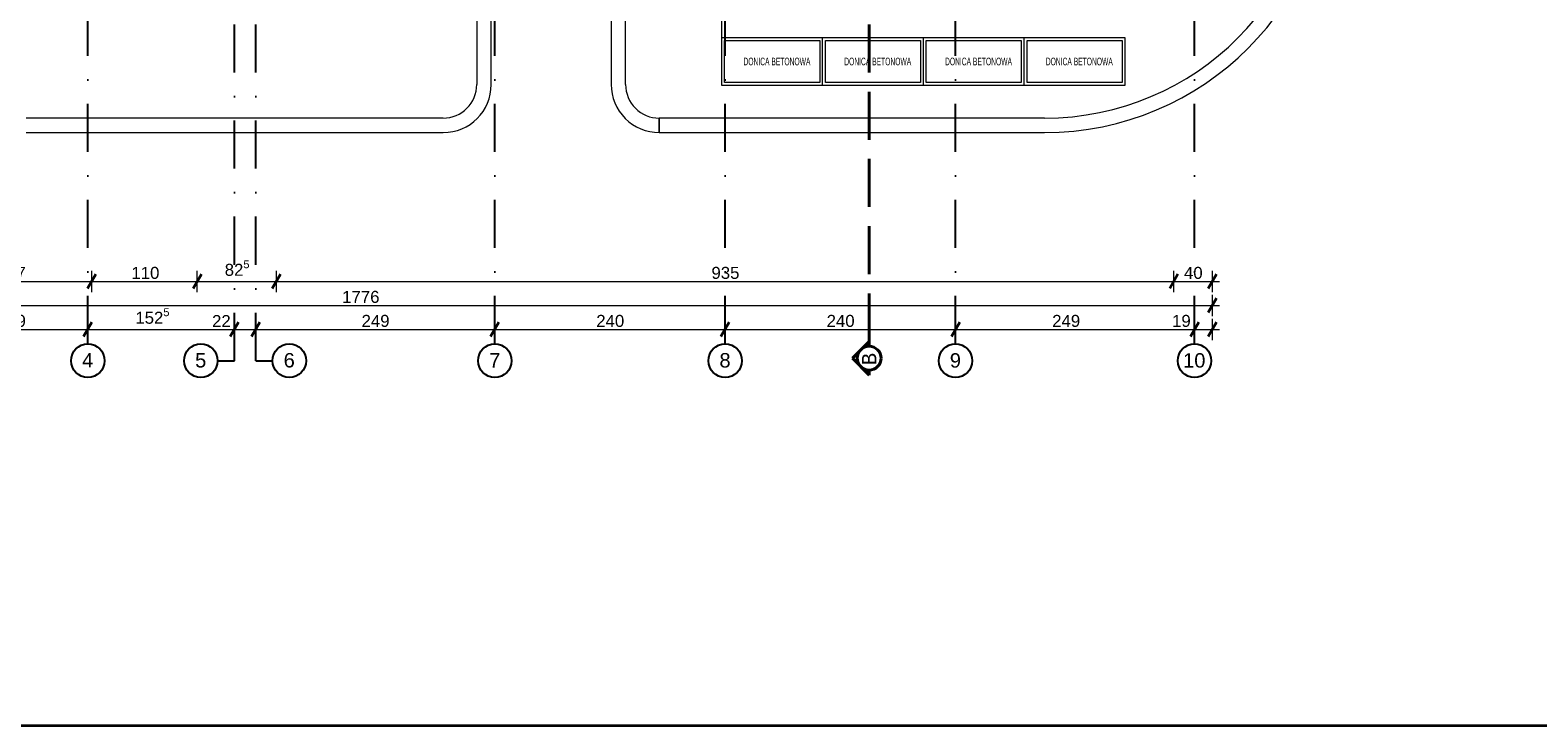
# Model space of a CAD drawing. Header units: millimetres. Extents: x 2016045 to 2079203, y -1576958 to -1542749.
# Tile 9 of 109: x 2029186 to 2044893, y -1576958 to -1569715. Entities that reach past the tile are written whole.
import ezdxf

# ---------------------------------------------------------------- set-up
doc = ezdxf.new("R2010")
doc.units = ezdxf.units.MM
doc.header["$MEASUREMENT"] = 0
for name, pattern in [('ACAD_ISO03W100', [2500, 1250, -1250]), ('OSIE', [1000, 500, -250, 0, -250]), ('Przerywana DŁUGA', [700, 500, -200]), ('Wipeout_Contour', [1000, 0, -1000])]:
    doc.linetypes.add(name, pattern=pattern)
for name, color, linetype in [('0 krawęrznik', 7, 'Continuous'), ('PRZEKROJE PARTER', 7, 'Continuous'), ('Wymiarowanie', 7, 'Continuous')]:
    doc.layers.add(name, color=color, linetype=linetype)
for name, color, linetype, lineweight, true_color in [('0 krawęrznik_Nr_pióra__12', 7, 'Continuous', 5, 0x9f9f9f), ('Linie PT_Nr_pióra__3', 7, 'Continuous', 35, 0x008200), ('MEBLE PKN_Nr_pióra__11', 7, 'Continuous', 5, 0x6d6d6d), ('MEBLE PKN_Nr_pióra__12', 7, 'Continuous', 5, 0x9f9f9f), ('OSIE_Nr_pióra__2', 7, 'Continuous', 25, 0x0322fc), ('Wymiarowanie_Nr_pióra__3', 7, 'Continuous', 35, 0x008200)]:
    doc.layers.add(name, color=color, linetype=linetype, lineweight=lineweight, true_color=true_color)
for name, color, linetype, lineweight in [('Defpoints_Nr_pióra__7', 7, 'Continuous', 13), ('PRZEKROJE PARTER_Nr_pióra__5', 7, 'Continuous', 40), ('Wymiarowanie_Nr_pióra__1', 7, 'Continuous', 0)]:
    doc.layers.add(name, color=color, linetype=linetype, lineweight=lineweight)
doc.styles.add('GENERATED_STYLE_1', font='arial.ttf')
doc.styles.add('GENERATED_STYLE_3', font='lucon.TTF')
doc.dimstyles.new('GENERATED_STYLE__1', dxfattribs={"dimtxt": 125, "dimasz": 114, "dimexe": 0.18, "dimexo": 0, "dimgap": 0.09, "dimtad": 1, "dimtih": 1, "dimtoh": 1, "dimdec": 0, "dimlfac": 0.1, "dimzin": 0, "dimdsep": 46, "dimtxsty": 'GENERATED_STYLE_1', "dimblk": 'ARROWHEAD_2', "dimblk1": 'ARROWHEAD_2', "dimblk2": 'ARROWHEAD_2', "dimcen": 0.09, "dimclrd": 7, "dimclre": 7, "dimclrt": 7, "dimadec": 4, "dimazin": 0, "dimtfac": 1, "dimtdec": 4, "dimtmove": 0, "dimatfit": 3, "dimfxl": 0, "dimtolj": 1, "dimtzin": 0, "dimarcsym": 0})

# ---------------------------------------------------------------- blocks, each defined once
blk = doc.blocks.new('Ściana_1', base_point=(2033489, -1570781))
at = {"layer": '0 krawęrznik_Nr_pióra__12', "linetype": 'Continuous'}
for radius in [500, 350]:
    blk.add_arc((2033489, -1570281), radius, 270, 0, dxfattribs=at)
blk = doc.blocks.new('Ściana_5', base_point=(2039754, -1570781))
at = {"color": 254, "linetype": 'Wipeout_Contour', "lineweight": 0, "ltscale": 10291660.83149977}
blk.add_wipeout([(2039754, -1570781), (2039754, -1570631), (2036096, -1570631), (2035739, -1570781)], dxfattribs=at).dxf.layer = '0 krawęrznik'
at = {"color": 254, "linetype": 'Wipeout_Contour', "lineweight": 0, "ltscale": 7714001.492395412}
blk.add_wipeout([(2036096, -1570631), (2035739, -1570631), (2035739, -1570781)], dxfattribs=at).dxf.layer = '0 krawęrznik'
at = {"layer": '0 krawęrznik_Nr_pióra__12', "linetype": 'Continuous', "flags": 128}
for points in [[(2039754, -1570631), (2035739, -1570631)], [(2035739, -1570631), (2035739, -1570781)], [(2035739, -1570781), (2039754, -1570781)]]:
    blk.add_lwpolyline(points, dxfattribs=at)
blk = doc.blocks.new('Ściana_11', base_point=(2039754, -1570781))
at = {"layer": '0 krawęrznik_Nr_pióra__12', "linetype": 'Continuous'}
for radius in [3000, 2850]:
    blk.add_arc((2039754, -1567781), radius, 270, 0, dxfattribs=at)
blk = doc.blocks.new('Ściana_12', base_point=(2033489, -1570781))
at = {"color": 254, "linetype": 'Wipeout_Contour', "lineweight": 0, "ltscale": 10271019.56094531}
blk.add_wipeout([(2033489, -1570631), (2029144, -1570631), (2029144, -1570781), (2033489, -1570781)], dxfattribs=at).dxf.layer = '0 krawęrznik'
at = {"layer": '0 krawęrznik_Nr_pióra__12', "linetype": 'Continuous', "flags": 128}
for points in [[(2033489, -1570631), (2029144, -1570631)], [(2029144, -1570781), (2033489, -1570781)]]:
    blk.add_lwpolyline(points, dxfattribs=at)
blk = doc.blocks.new('Ściana_13', base_point=(2035239, -1570281))
at = {"layer": '0 krawęrznik_Nr_pióra__12', "linetype": 'Continuous', "flags": 128}
blk.add_lwpolyline([(2035739, -1570781), (2035739, -1570631)], dxfattribs=at)
at = {"layer": '0 krawęrznik_Nr_pióra__12', "linetype": 'Continuous'}
for radius in [500, 350]:
    blk.add_arc((2035739, -1570281), radius, 180, 270.0082, dxfattribs=at)
blk = doc.blocks.new('Ściana_19', base_point=(2033989, -1567331))
at = {"color": 254, "linetype": 'Wipeout_Contour', "lineweight": 0, "ltscale": 10274598.11088498}
blk.add_wipeout([(2033839, -1567331), (2033839, -1570281), (2033989, -1570281), (2033989, -1567331)], dxfattribs=at).dxf.layer = '0 krawęrznik'
at = {"layer": '0 krawęrznik_Nr_pióra__12', "linetype": 'Continuous', "flags": 128}
for points in [[(2033839, -1567331), (2033839, -1570281)], [(2033989, -1567331), (2033839, -1567331)], [(2033989, -1570281), (2033989, -1567331)]]:
    blk.add_lwpolyline(points, dxfattribs=at)
blk = doc.blocks.new('Ściana_21', base_point=(2035239, -1567331))
at = {"color": 254, "linetype": 'Wipeout_Contour', "lineweight": 0, "ltscale": 10279032.88579547}
blk.add_wipeout([(2035239, -1567331), (2035239, -1570281), (2035389, -1570281), (2035389, -1567331)], dxfattribs=at).dxf.layer = '0 krawęrznik'
at = {"layer": '0 krawęrznik_Nr_pióra__12', "linetype": 'Continuous', "flags": 128}
for points in [[(2035239, -1567331), (2035239, -1570281)], [(2035389, -1567331), (2035239, -1567331)], [(2035389, -1570281), (2035389, -1567331)]]:
    blk.add_lwpolyline(points, dxfattribs=at)
blk = doc.blocks.new('*D148', base_point=(1682720, -1237567))
at = {"layer": 'Wymiarowanie_Nr_pióra__1', "linetype": 'Continuous'}
for p, q in [((2028157, -1572444), (2028157, -1572219)), ((2029827, -1572444), (2029827, -1572219)), ((2028157, -1572331), (2029827, -1572331))]:
    blk.add_line(p, q, dxfattribs=at)
at = {"layer": 'Wymiarowanie_Nr_pióra__3', "linetype": 'Continuous'}
for p, q in [((2028200, -1572256), (2028113, -1572406)), ((2029870, -1572256), (2029783, -1572406))]:
    blk.add_line(p, q, dxfattribs=at)
at = {"layer": 'Wymiarowanie_Nr_pióra__1', "insert": (2028849, -1572306), "char_height": 125, "attachment_point": 7, "style": 'GENERATED_STYLE_1'}
blk.add_mtext('\\A1;{\\fArial|b0|i0|c238|p38;167}', dxfattribs=at)
blk = doc.blocks.new('ARROWHEAD_2')
at = {"color": 0, "linetype": 'Continuous', "lineweight": 0}
for p, q in [((0, 0), (-1, 0)), ((-0.38, -0.66), (0.38, 0.66))]:
    blk.add_line(p, q, dxfattribs=at)
blk = doc.blocks.new('*D149', base_point=(1682720, -1237567))
at = {"layer": 'Wymiarowanie_Nr_pióra__1', "linetype": 'Continuous'}
for p, q in [((2029827, -1572444), (2029827, -1572219)), ((2030927, -1572444), (2030927, -1572219)), ((2029827, -1572331), (2030927, -1572331))]:
    blk.add_line(p, q, dxfattribs=at)
at = {"layer": 'Wymiarowanie_Nr_pióra__3', "linetype": 'Continuous'}
for p, q in [((2029870, -1572256), (2029783, -1572406)), ((2030970, -1572256), (2030883, -1572406))]:
    blk.add_line(p, q, dxfattribs=at)
at = {"layer": 'Wymiarowanie_Nr_pióra__1', "insert": (2030241, -1572306), "char_height": 125, "attachment_point": 7, "style": 'GENERATED_STYLE_1'}
blk.add_mtext('\\A1;{\\fArial|b0|i0|c238|p38;110}', dxfattribs=at)
blk = doc.blocks.new('*D150', base_point=(1682720, -1237567))
at = {"layer": 'Wymiarowanie_Nr_pióra__1', "linetype": 'Continuous'}
for p, q in [((2030927, -1572444), (2030927, -1572219)), ((2031751, -1572444), (2031751, -1572219)), ((2030927, -1572331), (2031751, -1572331))]:
    blk.add_line(p, q, dxfattribs=at)
at = {"layer": 'Wymiarowanie_Nr_pióra__3', "linetype": 'Continuous'}
for p, q in [((2030970, -1572256), (2030883, -1572406)), ((2031795, -1572256), (2031708, -1572406))]:
    blk.add_line(p, q, dxfattribs=at)
at = {"layer": 'Wymiarowanie_Nr_pióra__1', "insert": (2031213, -1572309), "char_height": 125, "attachment_point": 7, "style": 'GENERATED_STYLE_1'}
blk.add_mtext('\\A1;{\\fArial|b0|i0|c238|p38;82\\fArial|b0|i0|c238|p38;\\A1{\\H.66x;\\S5^  ;}}', dxfattribs=at)
blk = doc.blocks.new('*D151', base_point=(1682720, -1237567))
at = {"layer": 'Wymiarowanie_Nr_pióra__1', "linetype": 'Continuous'}
for p, q in [((2031751, -1572444), (2031751, -1572219)), ((2041101, -1572444), (2041101, -1572219)), ((2031751, -1572331), (2041101, -1572331))]:
    blk.add_line(p, q, dxfattribs=at)
at = {"layer": 'Wymiarowanie_Nr_pióra__3', "linetype": 'Continuous'}
for p, q in [((2031795, -1572256), (2031708, -1572406)), ((2041144, -1572256), (2041058, -1572406))]:
    blk.add_line(p, q, dxfattribs=at)
at = {"layer": 'Wymiarowanie_Nr_pióra__1', "insert": (2036284, -1572306), "char_height": 125, "attachment_point": 7, "style": 'GENERATED_STYLE_1'}
blk.add_mtext('\\A1;{\\fArial|b0|i0|c238|p38;935}', dxfattribs=at)
blk = doc.blocks.new('*D152', base_point=(1682720, -1237567))
at = {"layer": 'Wymiarowanie_Nr_pióra__1', "linetype": 'Continuous'}
for p, q in [((2041101, -1572444), (2041101, -1572219)), ((2041503, -1572444), (2041503, -1572219)), ((2041101, -1572331), (2041503, -1572331)), ((2041503, -1572331), (2041576, -1572331))]:
    blk.add_line(p, q, dxfattribs=at)
at = {"layer": 'Wymiarowanie_Nr_pióra__3', "linetype": 'Continuous'}
for p, q in [((2041144, -1572256), (2041058, -1572406)), ((2041460, -1572406), (2041546, -1572256))]:
    blk.add_line(p, q, dxfattribs=at)
at = {"layer": 'Wymiarowanie_Nr_pióra__1', "insert": (2041207, -1572306), "char_height": 125, "attachment_point": 7, "style": 'GENERATED_STYLE_1'}
blk.add_mtext('\\A1;{\\fArial|b0|i0|c238|p38;40}', dxfattribs=at)
blk = doc.blocks.new('*D153', base_point=(1682720, -1237567))
at = {"layer": 'Wymiarowanie_Nr_pióra__1', "linetype": 'Continuous'}
for p, q in [((2023750, -1572694), (2023750, -1572469)), ((2041503, -1572694), (2041503, -1572469)), ((2023677, -1572581), (2023750, -1572581)), ((2023750, -1572581), (2041503, -1572581)), ((2041503, -1572581), (2041576, -1572581))]:
    blk.add_line(p, q, dxfattribs=at)
at = {"layer": 'Wymiarowanie_Nr_pióra__3', "linetype": 'Continuous'}
for p, q in [((2023793, -1572506), (2023707, -1572656)), ((2041460, -1572656), (2041546, -1572506))]:
    blk.add_line(p, q, dxfattribs=at)
at = {"layer": 'Wymiarowanie_Nr_pióra__1', "insert": (2032437, -1572556), "char_height": 125, "attachment_point": 7, "style": 'GENERATED_STYLE_1'}
blk.add_mtext('\\A1;{\\fArial|b0|i0|c238|p38;1776}', dxfattribs=at)
blk = doc.blocks.new('*D157', base_point=(1682720, -1237567))
at = {"layer": 'Wymiarowanie_Nr_pióra__1', "linetype": 'Continuous'}
for p, q in [((2028197, -1572944), (2028197, -1572719)), ((2025117, -1572832), (2028197, -1572831)), ((2028197, -1572831), (2029787, -1572831))]:
    blk.add_line(p, q, dxfattribs=at)
at = {"layer": 'Wymiarowanie_Nr_pióra__3', "linetype": 'Continuous'}
for p, q in [((2028240, -1572756), (2028154, -1572906)), ((2029830, -1572756), (2029743, -1572906))]:
    blk.add_line(p, q, dxfattribs=at)
at = {"layer": 'Wymiarowanie_Nr_pióra__1', "insert": (2028850, -1572806), "char_height": 125, "attachment_point": 7, "rotation": 0.001, "style": 'GENERATED_STYLE_1'}
blk.add_mtext('\\A1;{\\fArial|b0|i0|c238|p38;159}', dxfattribs=at)
blk = doc.blocks.new('*D158', base_point=(1682720, -1237567))
at = {"layer": 'Wymiarowanie_Nr_pióra__1', "linetype": 'Continuous'}
for p, q in [((2029787, -1572944), (2029787, -1572719)), ((2031314, -1572944), (2031314, -1572719)), ((2028197, -1572831), (2029787, -1572831)), ((2029787, -1572831), (2031314, -1572831))]:
    blk.add_line(p, q, dxfattribs=at)
at = {"layer": 'Wymiarowanie_Nr_pióra__3', "linetype": 'Continuous'}
for p, q in [((2029830, -1572756), (2029743, -1572906)), ((2031357, -1572756), (2031271, -1572906))]:
    blk.add_line(p, q, dxfattribs=at)
at = {"layer": 'Wymiarowanie_Nr_pióra__1', "char_height": 125, "attachment_point": 7, "rotation": 0.001, "style": 'GENERATED_STYLE_1'}
for s, insert in [('\\A1;{\\fArial|b0|i0|c238|p38;152\\fArial|b0|i0|c238|p38;\\A1{\\H.66x;\\S5^  ;}}', (2030282, -1572808)), ('\\A1;{\\fArial|b0|i0|c238|p38;22}', (2031081, -1572806))]:
    blk.add_mtext(s, dxfattribs=dict(at, insert=insert))
blk = doc.blocks.new('*D159', base_point=(1682720, -1237567))
at = {"layer": 'Wymiarowanie_Nr_pióra__1', "linetype": 'Continuous'}
for p, q in [((2031314, -1572944), (2031314, -1572719)), ((2031536, -1572944), (2031536, -1572719)), ((2029787, -1572831), (2031314, -1572831)), ((2031314, -1572831), (2031536, -1572831)), ((2031536, -1572831), (2034026, -1572831))]:
    blk.add_line(p, q, dxfattribs=at)
at = {"layer": 'Wymiarowanie_Nr_pióra__3', "linetype": 'Continuous'}
for p, q in [((2031357, -1572756), (2031271, -1572906)), ((2031580, -1572756), (2031493, -1572906))]:
    blk.add_line(p, q, dxfattribs=at)
blk = doc.blocks.new('*D160', base_point=(1682720, -1237567))
at = {"layer": 'Wymiarowanie_Nr_pióra__1', "linetype": 'Continuous'}
for p, q in [((2034026, -1572944), (2034026, -1572719)), ((2031536, -1572831), (2034026, -1572831)), ((2034026, -1572831), (2036427, -1572831))]:
    blk.add_line(p, q, dxfattribs=at)
at = {"layer": 'Wymiarowanie_Nr_pióra__3', "linetype": 'Continuous'}
for p, q in [((2031580, -1572756), (2031493, -1572906)), ((2034070, -1572756), (2033983, -1572906))]:
    blk.add_line(p, q, dxfattribs=at)
at = {"layer": 'Wymiarowanie_Nr_pióra__1', "insert": (2032639, -1572806), "char_height": 125, "attachment_point": 7, "rotation": 0.001, "style": 'GENERATED_STYLE_1'}
blk.add_mtext('\\A1;{\\fArial|b0|i0|c238|p38;249}', dxfattribs=at)
blk = doc.blocks.new('*D161', base_point=(1682720, -1237567))
at = {"layer": 'Wymiarowanie_Nr_pióra__1', "linetype": 'Continuous'}
for p, q in [((2034026, -1572944), (2034026, -1572719)), ((2034026, -1572831), (2036427, -1572831))]:
    blk.add_line(p, q, dxfattribs=at)
at = {"layer": 'Wymiarowanie_Nr_pióra__3', "linetype": 'Continuous'}
for p, q in [((2034070, -1572756), (2033983, -1572906)), ((2036470, -1572756), (2036383, -1572906))]:
    blk.add_line(p, q, dxfattribs=at)
at = {"layer": 'Wymiarowanie_Nr_pióra__1', "insert": (2035084, -1572806), "char_height": 125, "attachment_point": 7, "rotation": 0.001, "style": 'GENERATED_STYLE_1'}
blk.add_mtext('\\A1;{\\fArial|b0|i0|c238|p38;240}', dxfattribs=at)
blk = doc.blocks.new('*D162', base_point=(1682720, -1237567))
at = {"layer": 'Wymiarowanie_Nr_pióra__1', "linetype": 'Continuous'}
for p, q in [((2036427, -1572944), (2036427, -1572719)), ((2038826, -1572944), (2038826, -1572719)), ((2034026, -1572831), (2036427, -1572831)), ((2036427, -1572831), (2038826, -1572831)), ((2038826, -1572831), (2041316, -1572831))]:
    blk.add_line(p, q, dxfattribs=at)
at = {"layer": 'Wymiarowanie_Nr_pióra__3', "linetype": 'Continuous'}
for p, q in [((2036470, -1572756), (2036383, -1572906)), ((2038870, -1572756), (2038783, -1572906))]:
    blk.add_line(p, q, dxfattribs=at)
at = {"layer": 'Wymiarowanie_Nr_pióra__1', "insert": (2037484, -1572806), "char_height": 125, "attachment_point": 7, "rotation": 0.001, "style": 'GENERATED_STYLE_1'}
blk.add_mtext('\\A1;{\\fArial|b0|i0|c238|p38;240}', dxfattribs=at)
blk = doc.blocks.new('*D163', base_point=(1682720, -1237567))
at = {"layer": 'Wymiarowanie_Nr_pióra__1', "linetype": 'Continuous'}
for p, q in [((2041316, -1572944), (2041316, -1572719)), ((2038826, -1572831), (2041316, -1572831)), ((2041316, -1572831), (2041503, -1572831))]:
    blk.add_line(p, q, dxfattribs=at)
at = {"layer": 'Wymiarowanie_Nr_pióra__3', "linetype": 'Continuous'}
for p, q in [((2038870, -1572756), (2038783, -1572906)), ((2041360, -1572756), (2041273, -1572906))]:
    blk.add_line(p, q, dxfattribs=at)
at = {"layer": 'Wymiarowanie_Nr_pióra__1', "char_height": 125, "attachment_point": 7, "rotation": 0.001, "style": 'GENERATED_STYLE_1'}
for s, insert in [('\\A1;{\\fArial|b0|i0|c238|p38;249}', (2039834, -1572806)), ('\\A1;{\\fArial|b0|i0|c238|p38;19}', (2041083, -1572806))]:
    blk.add_mtext(s, dxfattribs=dict(at, insert=insert))
blk = doc.blocks.new('*D164', base_point=(1682720, -1237567))
at = {"layer": 'Wymiarowanie_Nr_pióra__1', "linetype": 'Continuous'}
for p, q in [((2041503, -1572944), (2041503, -1572719)), ((2041316, -1572831), (2041503, -1572831)), ((2041503, -1572831), (2041576, -1572831))]:
    blk.add_line(p, q, dxfattribs=at)
at = {"layer": 'Wymiarowanie_Nr_pióra__3', "linetype": 'Continuous'}
for p, q in [((2041360, -1572756), (2041273, -1572906)), ((2041460, -1572906), (2041546, -1572756))]:
    blk.add_line(p, q, dxfattribs=at)
blk = doc.blocks.new('Płaszczyzna odcinająca_1', base_point=(2037927, -1573131))
at = {"layer": 'PRZEKROJE PARTER_Nr_pióra__5', "linetype": 'Przerywana DŁUGA'}
blk.add_line((2037927, -1572956), (2037927, -1549573), dxfattribs=at)
at = {"layer": 'PRZEKROJE PARTER_Nr_pióra__5', "linetype": 'Continuous'}
for p, q in [((2037927, -1572956), (2037752, -1573131)), ((2037927, -1573007), (2037927, -1572956)), ((2037752, -1573131), (2037927, -1573306)), ((2037927, -1573306), (2037927, -1573254))]:
    blk.add_line(p, q, dxfattribs=at)
blk.add_circle((2037927, -1573131), 124, dxfattribs=at)
at = {"layer": 'PRZEKROJE PARTER_Nr_pióra__5', "insert": (2038002, -1573203), "char_height": 150, "attachment_point": 7, "rotation": 90, "style": 'GENERATED_STYLE_3'}
blk.add_mtext('\\A1;{\\fLucida Console|b0|i0|c238|p53;B}', dxfattribs=at)

msp = doc.modelspace()

# ---------------------------------------------------------------- linework, layer by layer
at = {"layer": 'Defpoints_Nr_pióra__7', "linetype": 'ACAD_ISO03W100'}
msp.add_line((2036391.4, -1569790.9), (2036391.4, -1567290.9), dxfattribs=at)
at = {"layer": 'MEBLE PKN_Nr_pióra__12', "linetype": 'Continuous'}
for p, q in [((2036391.4, -1569790.9), (2040591.4, -1569790.9)), ((2036391.4, -1570290.9), (2036391.4, -1569790.9)), ((2037441.4, -1570290.9), (2037441.4, -1569790.9)), ((2038491.4, -1570290.9), (2038491.4, -1569790.9)), ((2039541.4, -1570290.9), (2039541.4, -1569790.9)), ((2040591.4, -1569790.9), (2040591.4, -1570290.9)), ((2036421.4, -1569820.9), (2037411.4, -1569820.9)), ((2036421.4, -1570260.9), (2036421.4, -1569820.9)), ((2037411.4, -1569820.9), (2037411.4, -1570260.9)), ((2037471.4, -1569820.9), (2038461.4, -1569820.9)), ((2037471.4, -1570260.9), (2037471.4, -1569820.9)), ((2038461.4, -1569820.9), (2038461.4, -1570260.9)), ((2038521.4, -1569820.9), (2039511.4, -1569820.9)), ((2038521.4, -1570260.9), (2038521.4, -1569820.9)), ((2039511.4, -1569820.9), (2039511.4, -1570260.9)), ((2039571.4, -1569820.9), (2040561.4, -1569820.9)), ((2039571.4, -1570260.9), (2039571.4, -1569820.9)), ((2040561.4, -1569820.9), (2040561.4, -1570260.9)), ((2037411.4, -1570260.9), (2036421.4, -1570260.9)), ((2038461.4, -1570260.9), (2037471.4, -1570260.9)), ((2039511.4, -1570260.9), (2038521.4, -1570260.9)), ((2040561.4, -1570260.9), (2039571.4, -1570260.9)), ((2040591.4, -1570290.9), (2036391.4, -1570290.9))]:
    msp.add_line(p, q, dxfattribs=at)
at = {"layer": 'OSIE_Nr_pióra__2', "linetype": 'OSIE'}
for p, q in [((2041316.4, -1572981.5), (2041316.4, -1549568.1)), ((2031138.9, -1573156.5), (2031313.9, -1573156.5)), ((2031536.4, -1573156.5), (2031711.4, -1573156.5))]:
    msp.add_line(p, q, dxfattribs=at)
at = {"layer": 'OSIE_Nr_pióra__2', "linetype": 'Continuous'}
for centre in [(2029786.7, -1573156.5), (2030963.9, -1573156.5), (2031886.4, -1573156.5), (2034027.2, -1573156.5), (2036426.5, -1573156.5), (2038826.5, -1573156.5), (2041316.4, -1573156.5)]:
    msp.add_circle(centre, 175, dxfattribs=at)

# ---------------------------------------------------------------- block references
at = {"layer": '0 krawęrznik', "color": 253, "lineweight": 5, "true_color": 0x9f9f9f}
for name, p in [('Ściana_1', (2033489.2, -1570780.9)), ('Ściana_5', (2039753.6, -1570780.9))]:
    msp.add_blockref(name, p, dxfattribs=at)

# ---------------------------------------------------------------- texts
at = {"layer": 'MEBLE PKN_Nr_pióra__11', "linetype": 'Continuous', "char_height": 80, "attachment_point": 7, "style": 'GENERATED_STYLE_1'}
for insert in [(2036617.4, -1570082.2), (2037667.4, -1570082.2), (2038717.4, -1570082.2), (2039767.4, -1570082.2)]:
    msp.add_mtext('\\A1;{\\W0.500000x;\\fArial|b0|i0|c238|p38;DONICA BETONOWA}', dxfattribs=dict(at, insert=insert))
at = {"layer": 'OSIE_Nr_pióra__2', "linetype": 'Continuous', "char_height": 150, "attachment_point": 6, "style": 'GENERATED_STYLE_1'}
for s, insert in [('\\A1;{\\fArial|b0|i0|c238|p38;4}', (2029843.6, -1573151.6)), ('\\A1;{\\fArial|b0|i0|c238|p38;5}', (2031020.8, -1573152.9)), ('\\A1;{\\fArial|b0|i0|c238|p38;6}', (2031943.3, -1573152.6)), ('\\A1;{\\fArial|b0|i0|c238|p38;7}', (2034084.2, -1573152.6)), ('\\A1;{\\fArial|b0|i0|c238|p38;8}', (2036483.5, -1573152.9)), ('\\A1;{\\fArial|b0|i0|c238|p38;9}', (2038883.5, -1573154.1)), ('\\A1;{\\fArial|b0|i0|c238|p38;10}', (2041430.2, -1573154.1))]:
    msp.add_mtext(s, dxfattribs=dict(at, insert=insert))

# ---------------------------------------------------------------- dimensions: what is measured, and where the dimension line sits
at = {"layer": 'Wymiarowanie', "linetype": 'Continuous'}
dim = msp.add_linear_dim(base=(2041502.9, -1572331.5), p1=(2041101, -1567330.9), p2=(2041502.9, -1567330.9), dimstyle='GENERATED_STYLE__1', dxfattribs=at)
dim.commit()
dim.dimension.update_dxf_attribs({"geometry": '*D152', "text_midpoint": (2041301.9, -1572244), "dimtype": 160})
dim = msp.add_linear_dim(base=(2041503, -1572831.2), p1=(2041316.4, -1572981.5), p2=(2041502.9, -1567330.9), angle=0.00101, text='19', dimstyle='GENERATED_STYLE__1', dxfattribs=at)
dim.commit()
dim.dimension.update_dxf_attribs({"geometry": '*D164', "text_midpoint": (2041178.2, -1572743.7), "dimtype": 160, "text_rotation": 0.00101})
for base, p1, p2, picture, middle in [((2031313.9, -1572831.4), (2029786.7, -1572981.5), (2031313.9, -1573156.5), '*D158', (2030549.3, -1572743.9)), ((2029786.7, -1572831.4), (2028196.9, -1572981.5), (2029786.7, -1572981.5), '*D157', (2028991.8, -1572743.9)), ((2031536.4, -1572831.4), (2031313.9, -1573156.5), (2031536.4, -1573156.5), '*D159', (2031175.7, -1572743.9)), ((2034026.4, -1572831.4), (2031536.4, -1573156.5), (2034026.4, -1572981.5), '*D160', (2032781.4, -1572743.9)), ((2036426.5, -1572831.3), (2034026.4, -1572981.5), (2036426.5, -1572981.5), '*D161', (2035226.5, -1572743.8)), ((2038826.4, -1572831.3), (2036426.5, -1572981.5), (2038826.4, -1572981.5), '*D162', (2037626.5, -1572743.8)), ((2041316.4, -1572831.2), (2038826.4, -1572981.5), (2041316.4, -1572981.5), '*D163', (2039976.5, -1572743.7))]:
    dim = msp.add_linear_dim(base=base, p1=p1, p2=p2, angle=0.00101, dimstyle='GENERATED_STYLE__1', dxfattribs=at)
    dim.commit()
    dim.dimension.update_dxf_attribs({"geometry": picture, "text_midpoint": middle, "dimtype": 160, "text_rotation": 0.00101})

# ---------------------------------------------------------------- next in the draw order: linework, layer by layer
at = {"layer": '0 krawęrznik_Nr_pióra__12', "linetype": 'Continuous'}
msp.add_line((2036953.6, -1570780.9), (2039503.6, -1570780.9), dxfattribs=at)
at = {"layer": 'OSIE_Nr_pióra__2', "linetype": 'OSIE'}
for p, q in [((2036426.5, -1572981.5), (2036426.5, -1566931)), ((2038826.4, -1572981.5), (2038826.4, -1566931))]:
    msp.add_line(p, q, dxfattribs=at)

# ---------------------------------------------------------------- next in the draw order: block references
at = {"layer": '0 krawęrznik', "color": 253, "lineweight": 5, "true_color": 0x9f9f9f}
for name, p in [('Ściana_19', (2033989.2, -1567330.9)), ('Ściana_11', (2039753.6, -1570780.9)), ('Ściana_13', (2035239.2, -1570280.9)), ('Ściana_12', (2033489.2, -1570780.9))]:
    msp.add_blockref(name, p, dxfattribs=at)
at = {"layer": 'PRZEKROJE PARTER'}
msp.add_blockref('Płaszczyzna odcinająca_1', (2037926.7, -1573130.6), dxfattribs=at)

# ---------------------------------------------------------------- next in the draw order: linework, layer by layer
at = {"layer": 'OSIE_Nr_pióra__2', "linetype": 'OSIE'}
for p, q in [((2031313.9, -1573156.5), (2031313.9, -1549393.1)), ((2031536.4, -1573156.5), (2031536.4, -1549393.1)), ((2029786.7, -1572981.5), (2029786.7, -1566073)), ((2034026.4, -1572981.5), (2034026.4, -1566931))]:
    msp.add_line(p, q, dxfattribs=at)

# ---------------------------------------------------------------- next in the draw order: block references
at = {"layer": '0 krawęrznik', "color": 253, "lineweight": 5, "true_color": 0x9f9f9f}
msp.add_blockref('Ściana_21', (2035239.2, -1567330.9), dxfattribs=at)

# ---------------------------------------------------------------- next in the draw order: dimensions: what is measured, and where the dimension line sits
at = {"layer": 'Wymiarowanie', "linetype": 'Continuous'}
for base, p1, p2, picture, middle in [((2029826.7, -1572331.5), (2028156.7, -1567210.9), (2029826.7, -1567330.9), '*D148', (2028991.7, -1572244)), ((2030926.7, -1572331.5), (2029826.7, -1567330.9), (2030926.7, -1567330.9), '*D149', (2030376.7, -1572244)), ((2031751.4, -1572331.5), (2030926.7, -1567330.9), (2031751.4, -1567330.9), '*D150', (2031432.9, -1572244))]:
    dim = msp.add_linear_dim(base=base, p1=p1, p2=p2, dimstyle='GENERATED_STYLE__1', dxfattribs=at)
    dim.commit()
    dim.dimension.update_dxf_attribs({"geometry": picture, "text_midpoint": middle, "dimtype": 160})

# ---------------------------------------------------------------- next in the draw order: linework, layer by layer
at = {"layer": 'Linie PT_Nr_pióra__3', "linetype": 'Continuous', "flags": 128}
msp.add_lwpolyline([(2016044.8, -1542749.1), (2079202.5, -1542749.1), (2079202.5, -1576957.7), (2016044.8, -1576957.7)], close=True, dxfattribs=at)

# ---------------------------------------------------------------- next in the draw order: dimensions: what is measured, and where the dimension line sits
at = {"layer": 'Wymiarowanie', "linetype": 'Continuous'}
dim = msp.add_linear_dim(base=(2041502.9, -1572581.5), p1=(2023749.9, -1567330.9), p2=(2041502.9, -1567330.9), text='1776', dimstyle='GENERATED_STYLE__1', dxfattribs=at)
dim.commit()
dim.dimension.update_dxf_attribs({"geometry": '*D153', "text_midpoint": (2032626.4, -1572494), "dimtype": 160})
dim = msp.add_linear_dim(base=(2041101, -1572331.5), p1=(2031751.4, -1567330.9), p2=(2041101, -1567330.9), dimstyle='GENERATED_STYLE__1', dxfattribs=at)
dim.commit()
dim.dimension.update_dxf_attribs({"geometry": '*D151', "text_midpoint": (2036426.2, -1572244), "dimtype": 160})

doc.saveas('drawing.dxf')
